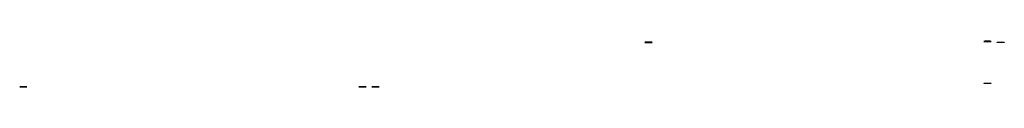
# Model space of a CAD drawing. Header units: millimetres. Extents: x 2 to 3380, y -6 to 151.
import ezdxf

# ---------------------------------------------------------------- set-up
doc = ezdxf.new("R2010")
doc.units = ezdxf.units.MM
doc.header["$MEASUREMENT"] = 0
doc.layers.add('Default', color=18, linetype='Continuous', true_color=0x000000)

msp = doc.modelspace()

# ---------------------------------------------------------------- linework, layer by layer
at = {"layer": 'Default', "extrusion": (0, 0.997564, -0.069756)}
msp.add_circle((-2159.6, 2034.8, 4.6), 12.5, dxfattribs=at)
at = {"layer": 'Default', "extrusion": (-3.9443e-31, 0.997564, -0.069756)}
msp.add_circle((-3322.6, 2079.8, 4.6), 12.5, dxfattribs=at)
at = {"layer": 'Default', "extrusion": (0, -0.997564, 0.069756)}
msp.add_circle((3367.6, 2034.8, -4.6), 12.5, dxfattribs=at)
at = {"layer": 'Default', "extrusion": (-3.9443e-31, -0.997564, 0.069756)}
msp.add_circle((3322.6, 21.8, -4.6), 12.5, dxfattribs=at)
at = {"layer": 'Default', "extrusion": (0, 1, 0)}
for centre in [(-15, 2034, -6), (-1178, 2079, -6)]:
    msp.add_circle(centre, 12.5, dxfattribs=at)
at = {"layer": 'Default', "extrusion": (0, -1, 0)}
for centre in [(1178, 21, 6), (1223, 2034, 6)]:
    msp.add_circle(centre, 12.5, dxfattribs=at)

doc.saveas('drawing.dxf')
